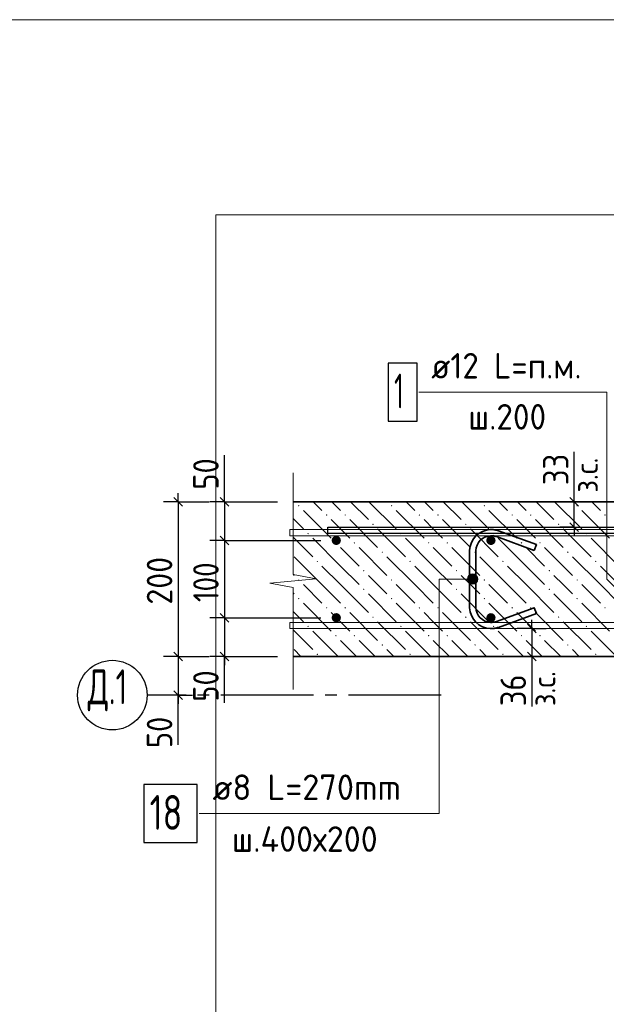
# Model space of a CAD drawing. Header units: millimetres. Extents: x 0 to 59400, y 0 to 42000.
# Tile 12 of 31: x 28071 to 33129, y 8389 to 16874. Entities that reach past the tile are written whole.
import ezdxf

# ---------------------------------------------------------------- set-up
doc = ezdxf.new("R2010")
doc.units = ezdxf.units.MM
doc.linetypes.add('______5', pattern=[1100, 800, -100, 100, -100])
for name, color, linetype, lineweight in [('Standard', 7, 'Continuous', 25), ('ЖБ Стена верхний уровень', 7, 'Continuous', 35), ('Позиционная метка линия выноска', 7, 'Continuous', 13), ('Примечания', 7, 'Continuous', 13), ('Стена фоновая арматура У1', 7, 'Continuous', 18), ('Стена фоновая арматура Х1', 7, 'Continuous', 35), ('Стена фоновая затяжка С-обр.', 52, 'Continuous', 25)]:
    doc.layers.add(name, color=color, linetype=linetype, lineweight=lineweight)
doc.layers.add('Оси', color=7, linetype='______5')
doc.layers.add('Размерная выноска', color=7, linetype='Continuous')
doc.layers.add('Стена ДОП арматура У', color=7, linetype='Continuous', lineweight=35, true_color=0x5a2814)
doc.styles.add('ISOCPEUR', font='txt')

msp = doc.modelspace()

# ---------------------------------------------------------------- hatches: boundary and pattern name
at = {"layer": 'ЖБ Стена верхний уровень', "linetype": 'Continuous', "lineweight": 18, "transparency": 33554687}
for points in [[(30470.7, 12685.6), (30477.2, 12692.1), (30483.7, 12685.6), (30477.2, 12679.1)], [(31270.7, 12685.6), (31277.2, 12692.1), (31283.7, 12685.6), (31277.2, 12679.1)], [(32070.7, 12685.6), (32077.2, 12692.1), (32083.7, 12685.6), (32077.2, 12679.1)], [(32870.7, 12685.6), (32877.2, 12692.1), (32883.7, 12685.6), (32877.2, 12679.1)], [(30710.7, 12605.6), (30717.2, 12612.1), (30723.7, 12605.6), (30717.2, 12599.1)], [(30870.7, 12605.6), (30877.2, 12612.1), (30883.7, 12605.6), (30877.2, 12599.1)], [(31510.7, 12605.6), (31517.2, 12612.1), (31523.7, 12605.6), (31517.2, 12599.1)], [(31670.7, 12605.6), (31677.2, 12612.1), (31683.7, 12605.6), (31677.2, 12599.1)], [(32310.7, 12605.6), (32317.2, 12612.1), (32323.7, 12605.6), (32317.2, 12599.1)], [(32470.7, 12605.6), (32477.2, 12612.1), (32483.7, 12605.6), (32477.2, 12599.1)], [(33110.7, 12605.6), (33117.2, 12612.1), (33123.7, 12605.6), (33117.2, 12599.1)], [(31110.7, 12525.6), (31117.2, 12532.1), (31123.7, 12525.6), (31117.2, 12519.1)], [(31910.7, 12525.6), (31917.2, 12532.1), (31923.7, 12525.6), (31917.2, 12519.1)], [(32710.7, 12525.6), (32717.2, 12532.1), (32723.7, 12525.6), (32717.2, 12519.1)], [(30550.7, 12445.6), (30557.2, 12452.1), (30563.7, 12445.6), (30557.2, 12439.1)], [(31350.7, 12445.6), (31357.2, 12452.1), (31363.7, 12445.6), (31357.2, 12439.1)], [(32150.7, 12445.6), (32157.2, 12452.1), (32163.7, 12445.6), (32157.2, 12439.1)], [(32950.7, 12445.6), (32957.2, 12452.1), (32963.7, 12445.6), (32957.2, 12439.1)], [(30790.7, 12365.6), (30797.2, 12372.1), (30803.7, 12365.6), (30797.2, 12359.1)], [(30950.7, 12365.6), (30957.2, 12372.1), (30963.7, 12365.6), (30957.2, 12359.1)], [(31590.7, 12365.6), (31597.2, 12372.1), (31603.7, 12365.6), (31597.2, 12359.1)], [(31750.7, 12365.6), (31757.2, 12372.1), (31763.7, 12365.6), (31757.2, 12359.1)], [(32390.7, 12365.6), (32397.2, 12372.1), (32403.7, 12365.6), (32397.2, 12359.1)], [(32550.7, 12365.6), (32557.2, 12372.1), (32563.7, 12365.6), (32557.2, 12359.1)], [(31190.7, 12285.6), (31197.2, 12292.1), (31203.7, 12285.6), (31197.2, 12279.1)], [(31990.7, 12285.6), (31997.2, 12292.1), (32003.7, 12285.6), (31997.2, 12279.1)], [(32790.7, 12285.6), (32797.2, 12292.1), (32803.7, 12285.6), (32797.2, 12279.1)], [(30630.7, 12205.6), (30637.2, 12212.1), (30643.7, 12205.6), (30637.2, 12199.1)], [(31430.7, 12205.6), (31437.2, 12212.1), (31443.7, 12205.6), (31437.2, 12199.1)], [(32230.7, 12205.6), (32237.2, 12212.1), (32243.7, 12205.6), (32237.2, 12199.1)], [(33030.7, 12205.6), (33037.2, 12212.1), (33043.7, 12205.6), (33037.2, 12199.1)], [(30470.7, 12045.6), (30477.2, 12052.1), (30483.7, 12045.6), (30477.2, 12039.1)], [(31030.7, 12125.6), (31037.2, 12132.1), (31043.7, 12125.6), (31037.2, 12119.1)], [(31270.7, 12045.6), (31277.2, 12052.1), (31283.7, 12045.6), (31277.2, 12039.1)], [(31830.7, 12125.6), (31837.2, 12132.1), (31843.7, 12125.6), (31837.2, 12119.1)], [(32070.7, 12045.6), (32077.2, 12052.1), (32083.7, 12045.6), (32077.2, 12039.1)], [(32630.7, 12125.6), (32637.2, 12132.1), (32643.7, 12125.6), (32637.2, 12119.1)], [(32870.7, 12045.6), (32877.2, 12052.1), (32883.7, 12045.6), (32877.2, 12039.1)], [(31030.7, 11965.6), (31037.2, 11972.1), (31043.7, 11965.6), (31037.2, 11959.1)], [(31830.7, 11965.6), (31837.2, 11972.1), (31843.7, 11965.6), (31837.2, 11959.1)], [(32630.7, 11965.6), (32637.2, 11972.1), (32643.7, 11965.6), (32637.2, 11959.1)], [(30470.7, 11885.6), (30477.2, 11892.1), (30483.7, 11885.6), (30477.2, 11879.1)], [(31270.7, 11885.6), (31277.2, 11892.1), (31283.7, 11885.6), (31277.2, 11879.1)], [(32070.7, 11885.6), (32077.2, 11892.1), (32083.7, 11885.6), (32077.2, 11879.1)], [(32870.7, 11885.6), (32877.2, 11892.1), (32883.7, 11885.6), (32877.2, 11879.1)], [(30710.7, 11805.6), (30717.2, 11812.1), (30723.7, 11805.6), (30717.2, 11799.1)], [(30870.7, 11805.6), (30877.2, 11812.1), (30883.7, 11805.6), (30877.2, 11799.1)], [(31510.7, 11805.6), (31517.2, 11812.1), (31523.7, 11805.6), (31517.2, 11799.1)], [(31670.7, 11805.6), (31677.2, 11812.1), (31683.7, 11805.6), (31677.2, 11799.1)], [(32310.7, 11805.6), (32317.2, 11812.1), (32323.7, 11805.6), (32317.2, 11799.1)], [(32470.7, 11805.6), (32477.2, 11812.1), (32483.7, 11805.6), (32477.2, 11799.1)], [(33110.7, 11805.6), (33117.2, 11812.1), (33123.7, 11805.6), (33117.2, 11799.1)], [(31110.7, 11725.6), (31117.2, 11732.1), (31123.7, 11725.6), (31117.2, 11719.1)], [(31910.7, 11725.6), (31917.2, 11732.1), (31923.7, 11725.6), (31917.2, 11719.1)], [(32710.7, 11725.6), (32717.2, 11732.1), (32723.7, 11725.6), (32717.2, 11719.1)], [(30550.7, 11645.6), (30557.2, 11652.1), (30563.7, 11645.6), (30557.2, 11639.1)], [(31350.7, 11645.6), (31357.2, 11652.1), (31363.7, 11645.6), (31357.2, 11639.1)], [(32150.7, 11645.6), (32157.2, 11652.1), (32163.7, 11645.6), (32157.2, 11639.1)], [(32950.7, 11645.6), (32957.2, 11652.1), (32963.7, 11645.6), (32957.2, 11639.1)], [(30790.7, 11565.6), (30797.2, 11572.1), (30803.7, 11565.6), (30797.2, 11559.1)], [(30950.7, 11565.6), (30957.2, 11572.1), (30963.7, 11565.6), (30957.2, 11559.1)], [(31590.7, 11565.6), (31597.2, 11572.1), (31603.7, 11565.6), (31597.2, 11559.1)], [(31750.7, 11565.6), (31757.2, 11572.1), (31763.7, 11565.6), (31757.2, 11559.1)], [(32390.7, 11565.6), (32397.2, 11572.1), (32403.7, 11565.6), (32397.2, 11559.1)], [(32550.7, 11565.6), (32557.2, 11572.1), (32563.7, 11565.6), (32557.2, 11559.1)], [(31190.7, 11485.6), (31197.2, 11492.1), (31203.7, 11485.6), (31197.2, 11479.1)], [(31990.7, 11485.6), (31997.2, 11492.1), (32003.7, 11485.6), (31997.2, 11479.1)], [(32790.7, 11485.6), (32797.2, 11492.1), (32803.7, 11485.6), (32797.2, 11479.1)], [(30630.7, 11405.6), (30637.2, 11412.1), (30643.7, 11405.6), (30637.2, 11399.1)], [(31430.7, 11405.6), (31437.2, 11412.1), (31443.7, 11405.6), (31437.2, 11399.1)], [(32230.7, 11405.6), (32237.2, 11412.1), (32243.7, 11405.6), (32237.2, 11399.1)], [(33030.7, 11405.6), (33037.2, 11412.1), (33043.7, 11405.6), (33037.2, 11399.1)]]:
    msp.add_hatch(color=7, dxfattribs=at).paths.add_polyline_path(points, flags=16)
at = {"layer": 'Позиционная метка линия выноска', "linetype": 'Continuous', "lineweight": 13, "transparency": 33554687}
for points in [[(31937.4, 12031.1), (31937.4, 12076.1), (31931.1, 12053.6)], [(31937.4, 12076.1), (31953.6, 12014.9), (31953.6, 12092.3)], [(31937.4, 12076.1), (31937.4, 12031.1), (31953.6, 12014.9)], [(31953.6, 12092.3), (31976.1, 12008.6), (31976.1, 12098.6)], [(31953.6, 12092.3), (31953.6, 12014.9), (31976.1, 12008.6)], [(31976.1, 12098.6), (31976.1, 12008.6), (31998.6, 12014.9)], [(31976.1, 12098.6), (31998.6, 12014.9), (31998.6, 12092.3)], [(31998.6, 12092.3), (31998.6, 12014.9), (32014.8, 12031.1)], [(31998.6, 12092.3), (32014.8, 12031.1), (32014.8, 12076.1)], [(32014.8, 12076.1), (32014.8, 12031.1), (32021.1, 12053.6)]]:
    msp.add_hatch(color=7, dxfattribs=at).paths.add_polyline_path(points)
at = {"layer": 'Стена фоновая арматура Х1', "linetype": 'Continuous', "lineweight": 18, "transparency": 33554687}
for points in [[(30840.5, 12386.9), (30837.5, 12402.2), (30828.8, 12415.2), (30815.8, 12423.9), (30800.5, 12426.9), (30785.2, 12423.9), (30772.2, 12415.2), (30763.5, 12402.2), (30760.5, 12386.9), (30763.5, 12371.6), (30772.2, 12358.6), (30785.2, 12350), (30800.5, 12346.9), (30815.8, 12350), (30828.8, 12358.6), (30837.5, 12371.6)], [(32173.8, 12386.9), (32170.8, 12402.2), (32162.1, 12415.2), (32149.2, 12423.9), (32133.8, 12426.9), (32118.5, 12423.9), (32105.6, 12415.2), (32096.9, 12402.2), (32093.8, 12386.9), (32096.9, 12371.6), (32105.6, 12358.6), (32118.5, 12350), (32133.8, 12346.9), (32149.2, 12350), (32162.1, 12358.6), (32170.8, 12371.6)], [(30840.5, 11720.3), (30837.5, 11735.6), (30828.8, 11748.5), (30815.8, 11757.2), (30800.5, 11760.2), (30785.2, 11757.2), (30772.2, 11748.5), (30763.5, 11735.6), (30760.5, 11720.3), (30763.5, 11704.9), (30772.2, 11692), (30785.2, 11683.3), (30800.5, 11680.2), (30815.8, 11683.3), (30828.8, 11692), (30837.5, 11704.9)], [(32173.8, 11720.3), (32170.8, 11735.6), (32162.1, 11748.5), (32149.2, 11757.2), (32133.8, 11760.2), (32118.5, 11757.2), (32105.6, 11748.5), (32096.9, 11735.6), (32093.8, 11720.3), (32096.9, 11704.9), (32105.6, 11692), (32118.5, 11683.3), (32133.8, 11680.2), (32149.2, 11683.3), (32162.1, 11692), (32170.8, 11704.9)]]:
    msp.add_hatch(color=7, dxfattribs=at).paths.add_polyline_path(points)

# ---------------------------------------------------------------- linework, layer by layer
at = {"layer": 'Standard', "color": 7, "linetype": 'Continuous', "lineweight": 25, "transparency": 33554687}
for p, q in [((29399.1, 12757.8), (29474.1, 12682.8)), ((29799.1, 12757.8), (29874.1, 12682.8)), ((32890.3, 12682.8), (32815.3, 12757.8)), ((32890.3, 12462.8), (32815.3, 12537.8)), ((29799.1, 12424.4), (29874.1, 12349.4)), ((29799.1, 11757.8), (29874.1, 11682.8)), ((32448.9, 11664.4), (32523.9, 11589.4)), ((29399.1, 11424.4), (29474.1, 11349.4)), ((29799.1, 11424.4), (29874.1, 11349.4)), ((32448.9, 11424.4), (32523.9, 11349.4)), ((29399.1, 11091.1), (29474.1, 11016.1))]:
    msp.add_line(p, q, dxfattribs=at)
at = {"layer": 'Standard', "color": 7, "linetype": 'Continuous', "lineweight": -3, "transparency": 33554687}
for p, q in [((29436.6, 12720.3), (29436.6, 12795.3)), ((29836.6, 12720.3), (29836.6, 12795.3)), ((32852.8, 12720.3), (32852.8, 12795.3)), ((29436.6, 12720.3), (29311.6, 12720.3)), ((29436.6, 12720.3), (29561.6, 12720.3)), ((29436.6, 12720.3), (29703.2, 12720.3)), ((29436.6, 12720.3), (29436.6, 11386.9)), ((29836.6, 12720.3), (29711.6, 12720.3)), ((29836.6, 12720.3), (29961.6, 12720.3)), ((29836.6, 12720.3), (30294.5, 12720.3)), ((29836.6, 12720.3), (29836.6, 12386.9)), ((32852.8, 12720.3), (32727.7, 12720.3)), ((32852.8, 12720.3), (32977.8, 12720.3)), ((32852.8, 12500.3), (32852.8, 12720.3)), ((32852.8, 12500.3), (32727.7, 12500.3)), ((32852.8, 12500.3), (32977.8, 12500.3)), ((32852.8, 12500.3), (32852.8, 12425.3)), ((29836.6, 12386.9), (29711.6, 12386.9)), ((29836.6, 12386.9), (29961.6, 12386.9)), ((29836.6, 12386.9), (30667.2, 12386.9)), ((29836.6, 12386.9), (29836.6, 11720.3)), ((29836.6, 11720.3), (29711.6, 11720.3)), ((29836.6, 11720.3), (29961.6, 11720.3)), ((29836.6, 11720.3), (30667.2, 11720.3)), ((29836.6, 11720.3), (29836.6, 11386.9)), ((32486.4, 11626.9), (32361.4, 11626.9)), ((32486.4, 11626.9), (32486.4, 11701.9)), ((32486.4, 11626.9), (32611.4, 11626.9)), ((32486.4, 11626.9), (32486.4, 11386.9)), ((29436.6, 11386.9), (29311.6, 11386.9)), ((29436.6, 11386.9), (29561.6, 11386.9)), ((29436.6, 11386.9), (29703.2, 11386.9)), ((29436.6, 11386.9), (29436.6, 11053.6)), ((29836.6, 11386.9), (29711.6, 11386.9)), ((29836.6, 11386.9), (29961.6, 11386.9)), ((29836.6, 11386.9), (30294.5, 11386.9)), ((29836.6, 11386.9), (29836.6, 11311.9)), ((32486.4, 11386.9), (32361.4, 11386.9)), ((32486.4, 11386.9), (32611.4, 11386.9)), ((32486.4, 11386.9), (32486.4, 11311.9)), ((29436.6, 11053.6), (29311.6, 11053.6)), ((29436.6, 11053.6), (29561.6, 11053.6)), ((29436.6, 11053.6), (29436.6, 11053.6)), ((29436.6, 11053.6), (29436.6, 10978.6))]:
    msp.add_line(p, q, dxfattribs=at)
at = {"layer": 'Standard', "color": 7, "linetype": 'Continuous', "lineweight": 13, "transparency": 33554687}
msp.add_lwpolyline([(23528.6, 500), (40400, 500), (40400, 16874.4), (23528.6, 16874.4), (23528.6, 500)], dxfattribs=at)
at = {"layer": 'Standard', "color": 254, "linetype": 'Continuous', "lineweight": 18, "true_color": 0xc4c4ff, "transparency": 33554687}
msp.add_lwpolyline([(40400, 15193.1), (29761.1, 15193.1), (29761.1, 4429.6)], dxfattribs=at)
at = {"layer": 'ЖБ Стена верхний уровень', "color": 7, "linetype": 'Continuous', "lineweight": 35, "transparency": 33554687}
for p, q in [((36000.5, 12720.3), (30427.8, 12720.3)), ((30427.8, 11386.9), (36000.5, 11386.9))]:
    msp.add_line(p, q, dxfattribs=at)
at = {"layer": 'ЖБ Стена верхний уровень', "color": 9, "linetype": 'Continuous', "lineweight": 18, "true_color": 0xc7c7c7, "transparency": 33554687}
for p, q in [((30517.2, 12645.6), (30757.2, 12405.6)), ((30602.6, 12720.3), (30677.2, 12645.6)), ((30762.6, 12720.3), (30837.2, 12645.6)), ((30922.6, 12720.3), (31077.2, 12565.6)), ((31082.6, 12720.3), (31317.2, 12485.6)), ((31317.2, 12645.6), (31557.2, 12405.6)), ((31402.6, 12720.3), (31477.2, 12645.6)), ((31562.6, 12720.3), (31637.2, 12645.6)), ((31722.6, 12720.3), (31877.2, 12565.6)), ((31882.6, 12720.3), (32117.2, 12485.6)), ((32117.2, 12645.6), (32357.2, 12405.6)), ((32202.6, 12720.3), (32277.2, 12645.6)), ((32362.6, 12720.3), (32437.2, 12645.6)), ((32522.6, 12720.3), (32677.2, 12565.6)), ((32682.6, 12720.3), (32917.2, 12485.6)), ((32917.2, 12645.6), (33157.2, 12405.6)), ((33002.6, 12720.3), (33077.2, 12645.6)), ((30427.8, 12575.1), (30517.2, 12485.6)), ((30837.2, 12485.6), (30757.2, 12565.6)), ((30917.2, 12565.6), (31157.2, 12325.6)), ((31637.2, 12485.6), (31557.2, 12565.6)), ((31717.2, 12565.6), (31957.2, 12325.6)), ((32437.2, 12485.6), (32357.2, 12565.6)), ((32517.2, 12565.6), (32757.2, 12325.6)), ((30917.2, 12405.6), (30837.2, 12485.6)), ((31157.2, 12485.6), (31397.2, 12245.6)), ((31717.2, 12405.6), (31637.2, 12485.6)), ((31957.2, 12485.6), (32197.2, 12245.6)), ((32517.2, 12405.6), (32437.2, 12485.6)), ((32757.2, 12485.6), (32997.2, 12245.6)), ((30427.8, 12415.1), (30597.2, 12245.6)), ((30837.2, 12165.6), (30597.2, 12405.6)), ((31637.2, 12165.6), (31397.2, 12405.6)), ((32437.2, 12165.6), (32197.2, 12405.6)), ((33237.2, 12165.6), (32997.2, 12405.6)), ((30837.2, 12325.6), (30997.2, 12165.6)), ((30997.2, 12325.6), (31237.2, 12085.6)), ((31637.2, 12325.6), (31797.2, 12165.6)), ((31797.2, 12325.6), (32037.2, 12085.6)), ((32437.2, 12325.6), (32597.2, 12165.6)), ((32597.2, 12325.6), (32837.2, 12085.6)), ((30677.2, 12005.6), (30437.2, 12245.6)), ((31477.2, 12005.6), (31237.2, 12245.6)), ((32277.2, 12005.6), (32037.2, 12245.6)), ((33077.2, 12005.6), (32837.2, 12245.6)), ((30677.2, 12165.6), (30837.2, 12005.6)), ((30837.2, 12165.6), (30997.2, 12005.6)), ((31477.2, 12165.6), (31637.2, 12005.6)), ((31637.2, 12165.6), (31797.2, 12005.6)), ((32277.2, 12165.6), (32437.2, 12005.6)), ((32437.2, 12165.6), (32597.2, 12005.6)), ((33077.2, 12165.6), (33237.2, 12005.6)), ((30427.8, 12095.1), (30437.2, 12085.6)), ((31157.2, 12005.6), (31077.2, 12085.6)), ((31957.2, 12005.6), (31877.2, 12085.6)), ((32757.2, 12005.6), (32677.2, 12085.6)), ((30517.2, 12005.6), (30677.2, 11845.6)), ((30677.2, 12005.6), (30837.2, 11845.6)), ((30837.2, 12005.6), (31077.2, 11765.6)), ((31237.2, 11925.6), (31157.2, 12005.6)), ((31317.2, 12005.6), (31477.2, 11845.6)), ((31477.2, 12005.6), (31637.2, 11845.6)), ((31637.2, 12005.6), (31877.2, 11765.6)), ((32037.2, 11925.6), (31957.2, 12005.6)), ((32117.2, 12005.6), (32277.2, 11845.6)), ((32277.2, 12005.6), (32437.2, 11845.6)), ((32437.2, 12005.6), (32677.2, 11765.6)), ((32837.2, 11925.6), (32757.2, 12005.6)), ((32917.2, 12005.6), (33077.2, 11845.6)), ((33077.2, 12005.6), (33237.2, 11845.6)), ((30437.2, 11925.6), (30427.8, 11935.1)), ((31077.2, 11925.6), (31317.2, 11685.6)), ((31877.2, 11925.6), (32117.2, 11685.6)), ((32677.2, 11925.6), (32917.2, 11685.6)), ((30517.2, 11845.6), (30757.2, 11605.6)), ((31317.2, 11845.6), (31557.2, 11605.6)), ((32117.2, 11845.6), (32357.2, 11605.6)), ((32917.2, 11845.6), (33157.2, 11605.6)), ((30427.8, 11775.1), (30517.2, 11685.6)), ((30837.2, 11685.6), (30757.2, 11765.6)), ((30917.2, 11765.6), (31157.2, 11525.6)), ((31637.2, 11685.6), (31557.2, 11765.6)), ((31717.2, 11765.6), (31957.2, 11525.6)), ((32437.2, 11685.6), (32357.2, 11765.6)), ((32517.2, 11765.6), (32757.2, 11525.6)), ((30917.2, 11605.6), (30837.2, 11685.6)), ((31157.2, 11685.6), (31397.2, 11445.6)), ((31717.2, 11605.6), (31637.2, 11685.6)), ((31957.2, 11685.6), (32197.2, 11445.6)), ((32517.2, 11605.6), (32437.2, 11685.6)), ((32757.2, 11685.6), (32997.2, 11445.6)), ((30427.8, 11615.1), (30597.2, 11445.6)), ((30815.9, 11386.9), (30597.2, 11605.6)), ((31615.9, 11386.9), (31397.2, 11605.6)), ((32415.9, 11386.9), (32197.2, 11605.6)), ((33215.9, 11386.9), (32997.2, 11605.6)), ((30837.2, 11525.6), (30975.9, 11386.9)), ((30997.2, 11525.6), (31135.9, 11386.9)), ((31637.2, 11525.6), (31775.9, 11386.9)), ((31797.2, 11525.6), (31935.9, 11386.9)), ((32437.2, 11525.6), (32575.9, 11386.9)), ((32597.2, 11525.6), (32735.9, 11386.9)), ((30495.9, 11386.9), (30437.2, 11445.6)), ((31295.9, 11386.9), (31237.2, 11445.6)), ((32095.9, 11386.9), (32037.2, 11445.6)), ((32895.9, 11386.9), (32837.2, 11445.6))]:
    msp.add_line(p, q, dxfattribs=at)
at = {"layer": 'Оси', "color": 8, "linetype": '______5', "lineweight": -3, "transparency": 33554687}
msp.add_line((31704.9, 11053.6), (29169.9, 11053.6), dxfattribs=at)
at = {"layer": 'Оси', "color": 7, "linetype": 'Continuous', "lineweight": -3, "transparency": 33554687}
msp.add_circle((28869.9, 11053.6), 300, dxfattribs=at)
at = {"layer": 'Позиционная метка линия выноска', "color": 7, "linetype": 'Continuous', "lineweight": 13, "transparency": 33554687}
for p, q in [((31931.1, 12053.6), (31931.1, 12053.6)), ((31976.1, 12098.6), (31976.1, 12098.6)), ((32021.1, 12053.6), (32021.1, 12053.6)), ((31976.1, 12008.6), (31976.1, 12008.6))]:
    msp.add_line(p, q, dxfattribs=at)
for points in [[(31513.4, 13664.7), (33133.8, 13664.7), (33133.8, 12053.6), (33467.2, 11720.3)], [(29617.5, 10032.5), (31687.5, 10032.5), (31687.5, 12053.6), (31976.1, 12053.6)]]:
    msp.add_lwpolyline(points, dxfattribs=at)
msp.add_circle((31976.1, 12053.6), 45, dxfattribs=at)
at = {"layer": 'Примечания', "color": 7, "linetype": 'Continuous', "lineweight": 13, "transparency": 33554687}
for p, q in [((30427.8, 12969.7), (30427.8, 12092.4)), ((30627.8, 12055.1), (30227.8, 12017.7)), ((30427.8, 12092.4), (30627.8, 12055.1)), ((30227.8, 12017.7), (30427.8, 11980.4)), ((30427.8, 11980.4), (30427.8, 11103.1)), ((30427.8, 11103.1), (30427.8, 11103.1))]:
    msp.add_line(p, q, dxfattribs=at)
at = {"layer": 'Размерная выноска', "color": 7, "linetype": 'Continuous', "lineweight": -3, "transparency": 33554687}
for p, q in [((29836.6, 12720.3), (29836.6, 13120.3)), ((32852.8, 12720.3), (32852.8, 13150.5)), ((29836.6, 10986.9), (29836.6, 11386.9)), ((32486.4, 11386.9), (32486.4, 10956.7)), ((29436.6, 10626.2), (29436.6, 11053.6))]:
    msp.add_line(p, q, dxfattribs=at)
at = {"layer": 'Стена ДОП арматура У', "color": 19, "linetype": 'Continuous', "lineweight": 25, "true_color": 0x5a2814, "transparency": 33554687}
msp.add_lwpolyline([(30727.2, 12500.3), (36964.1, 12500.3), (36991.4, 12496.4), (37019.9, 12487), (37046.2, 12472.3), (37067.8, 12454.2), (37085.9, 12432.6), (37100.6, 12406.3), (37110, 12377.8), (37113.8, 12350.5), (37113.8, 6113.6), (37060.5, 6113.6), (37060.5, 12346.8), (37057.9, 12365.7), (37051.6, 12384.8), (37041.8, 12402.2), (37030, 12416.4), (37015.8, 12428.2), (36998.3, 12438), (36979.3, 12444.3), (36960.4, 12446.9), (30727.2, 12446.9), (30727.2, 12500.3)], dxfattribs=at)
at = {"layer": 'Стена фоновая арматура У1', "color": 7, "linetype": 'Continuous', "lineweight": 13, "transparency": 33554687}
for points in [[(30401.1, 12480.2), (37167.2, 12480.2), (37167.2, 12426.9), (30401.1, 12426.9), (30401.1, 12480.2)], [(30401.1, 11680.2), (37167.2, 11680.2), (37167.2, 11626.9), (30401.1, 11626.9), (30401.1, 11680.2)]]:
    msp.add_lwpolyline(points, dxfattribs=at)
at = {"layer": 'Стена фоновая арматура Х1', "color": 7, "linetype": 'Continuous', "lineweight": 25, "transparency": 33554687}
msp.add_lwpolyline([(31248.8, 13414.7), (31498.8, 13414.7), (31498.8, 13914.7), (31248.8, 13914.7), (31248.8, 13414.7)], dxfattribs=at)
at = {"layer": 'Стена фоновая затяжка С-обр.', "color": 7, "linetype": 'Continuous', "lineweight": 35, "transparency": 33554687}
msp.add_lwpolyline([(32507.5, 12300.3), (32180.7, 12419.3), (32175.3, 12421), (32170, 12422.5), (32164.7, 12423.8), (32159.3, 12424.9), (32153.9, 12425.7), (32148.4, 12426.3), (32142.9, 12426.7), (32137.3, 12426.9), (32131, 12426.9), (32106.9, 12423.6), (32082.5, 12415.5), (32060.1, 12403), (32041.9, 12387.8), (32026.7, 12369.6), (32014.2, 12347.2), (32006.1, 12322.8), (32002.8, 12298.7), (32002.8, 11808.5), (32006.1, 11784.4), (32014.2, 11759.9), (32026.7, 11737.6), (32041.9, 11719.4), (32060.1, 11704.2), (32082.5, 11691.7), (32106.9, 11683.6), (32131, 11680.2), (32137.3, 11680.2), (32142.9, 11680.4), (32148.4, 11680.8), (32153.9, 11681.4), (32159.3, 11682.3), (32164.7, 11683.3), (32170, 11684.6), (32175.3, 11686.1), (32180.7, 11687.9), (32507.5, 11806.9), (32525.7, 11756.7), (32198.1, 11637.5), (32191, 11635.1), (32183.6, 11633), (32176.1, 11631.2), (32168.5, 11629.7), (32161, 11628.6), (32153.3, 11627.7), (32145.6, 11627.2), (32138.1, 11626.9), (32127.3, 11626.9), (32094.8, 11631.4), (32060.9, 11642.6), (32029.7, 11660.1), (32004.1, 11681.5), (31982.6, 11707.2), (31965.2, 11738.4), (31954, 11772.2), (31949.5, 11804.8), (31949.5, 12302.4), (31954, 12334.9), (31965.2, 12368.8), (31982.6, 12400), (32004.1, 12425.7), (32029.7, 12447.1), (32060.9, 12464.6), (32094.8, 12475.7), (32127.3, 12480.2), (32138.1, 12480.2), (32145.6, 12480), (32153.3, 12479.5), (32161, 12478.6), (32168.5, 12477.4), (32176.1, 12475.9), (32183.6, 12474.1), (32191, 12472), (32198.1, 12469.7), (32525.7, 12350.4), (32507.5, 12300.3)], dxfattribs=at)
at = {"layer": 'Стена фоновая затяжка С-обр.', "color": 7, "linetype": 'Continuous', "lineweight": 25, "transparency": 33554687}
msp.add_lwpolyline([(29140.8, 9782.5), (29600.8, 9782.5), (29600.8, 10282.5), (29140.8, 10282.5), (29140.8, 9782.5)], dxfattribs=at)

# ---------------------------------------------------------------- texts
at = {"layer": 'Standard', "color": 7, "linetype": 'Continuous', "lineweight": 18, "transparency": 33554687, "char_height": 200, "width": 459.942, "attachment_point": 7, "rotation": 90, "style": 'ISOCPEUR'}
for insert in [(33055.9, 12798.6), (32689.6, 10958.6)]:
    msp.add_mtext('\\W0.90;з.с.', dxfattribs=dict(at, insert=insert))
at = {"layer": 'Standard', "color": 7, "linetype": 'Continuous', "lineweight": 25, "transparency": 33554687, "char_height": 220, "attachment_point": 7, "rotation": 90, "style": 'ISOCPEUR'}
for s, insert, width in [('\\W0.87;50', (29786.6, 12824.4), 403.932), ('\\W0.87;33', (32802.7, 12863.4), 403.924), ('\\W0.91;200', (29386.6, 11833.6), 561.988), ('\\W0.83;100', (29786.6, 11855.6), 508.571), ('\\W0.87;50', (29786.6, 10996.8), 403.924), ('\\W0.87;36', (32436.4, 10957.7), 403.932), ('\\W0.87;50', (29386.6, 10596.8), 403.924)]:
    msp.add_mtext(s, dxfattribs=dict(at, insert=insert, width=width))
at = {"layer": 'Standard', "color": 7, "linetype": 'Continuous', "lineweight": 25, "transparency": 33554687, "insert": (29899.7, 9702.9), "char_height": 220, "width": 1469.551, "attachment_point": 7, "style": 'ISOCPEUR'}
msp.add_mtext('\\W0.97;ш.400х200', dxfattribs=at)
at = {"layer": 'Оси', "color": 7, "linetype": 'Continuous', "lineweight": 25, "transparency": 33554687, "insert": (28657.4, 10913.6), "char_height": 300, "width": 526.017, "attachment_point": 7, "style": 'ISOCPEUR'}
msp.add_mtext('\\W0.67;Д.1', dxfattribs=at)
at = {"layer": 'Стена фоновая арматура Х1', "color": 7, "linetype": 'Continuous', "lineweight": 13, "transparency": 33554687, "attachment_point": 7, "style": 'ISOCPEUR'}
for s, insert, char_height, width in [('\\W0.94;ø12 L=п.м. ', (31619.2, 13782), 220, 1599.141), ('\\W0.56;1', (31298.8, 13524.7), 300, 233.343), ('\\W0.95;ш.200 ', (31938.2, 13342), 220, 962.129)]:
    msp.add_mtext(s, dxfattribs=dict(at, insert=insert, char_height=char_height, width=width))
at = {"layer": 'Стена фоновая затяжка С-обр.', "color": 7, "linetype": 'Continuous', "lineweight": 13, "transparency": 33554687, "attachment_point": 7, "style": 'ISOCPEUR'}
for s, insert, char_height, width in [('\\W0.98;ø8 L=270mm ', (29733.2, 10149.8), 220, 1888.528), ('\\W0.75;18', (29190.8, 9892.5), 300, 472.289)]:
    msp.add_mtext(s, dxfattribs=dict(at, insert=insert, char_height=char_height, width=width))

doc.saveas('drawing.dxf')
